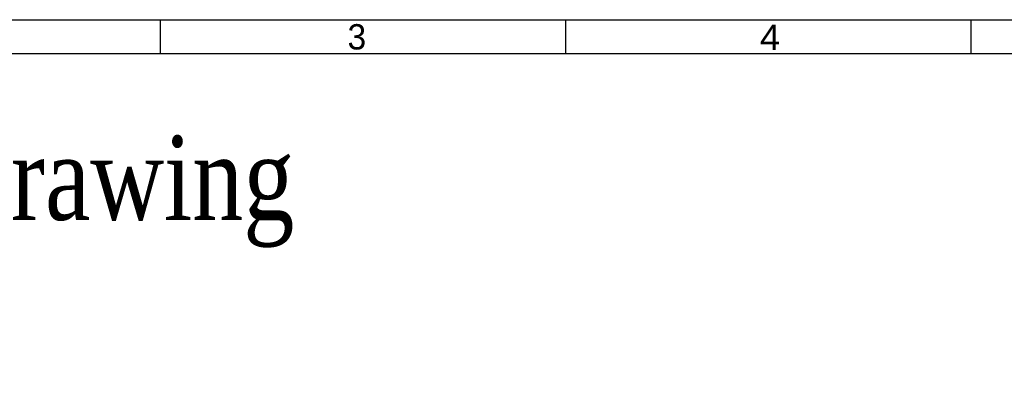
# Model space of a CAD drawing. Header units: millimetres. Extents: x 861 to 1254, y -31 to 249.
# Tile 19 of 41: x 944 to 1061, y 207 to 249. Entities that reach past the tile are written whole.
import ezdxf
from ezdxf.enums import TextEntityAlignment as Align

# ---------------------------------------------------------------- set-up
doc = ezdxf.new("R2010")
doc.units = ezdxf.units.MM
doc.header["$LTSCALE"] = 32.67
doc.layers.get('0').update_dxf_attribs({"linetype": 'CONTINUOUS'})
doc.layers.add('文字線性', color=7, linetype='CONTINUOUS', lineweight=25)
doc.styles.get("Standard").update_dxf_attribs({"font": 'times.ttf', "width": 0.8})
doc.styles.add('TEXTSTYLE_0', font='txt', dxfattribs={"width": 0.8})

msp = doc.modelspace()

# ---------------------------------------------------------------- linework, layer by layer
at = {"color": 7, "linetype": 'Continuous', "lineweight": 30}
for p, q in [((860.87, 248.896), (1252.87, 248.896)), ((960.87, 244.896), (960.87, 248.896)), ((1008.87, 244.896), (1008.87, 248.896)), ((1056.87, 244.896), (1056.87, 248.896)), ((864.87, 244.896), (1248.87, 244.896))]:
    msp.add_line(p, q, dxfattribs=at)

# ---------------------------------------------------------------- texts
at = {"color": 2, "linetype": 'Continuous', "lineweight": 30, "style": 'TEXTSTYLE_0'}
for s, width, p, p2 in [('3', 1.1, (983.017, 245.367), (985.217, 245.367)), ('4', 1.2, (1031.851, 245.299), (1034.251, 245.299))]:
    msp.add_text(s, height=3, dxfattribs=dict(at, width=width)).set_placement(p, p2, align=Align.FIT)
at = {"layer": '文字線性', "linetype": 'Continuous', "insert": (926.542, 235.184), "char_height": 10, "width": 102.94454, "attachment_point": 2, "line_spacing_factor": 0.9}
msp.add_mtext('Dimensions drawing', dxfattribs=at)

doc.saveas('drawing.dxf')
